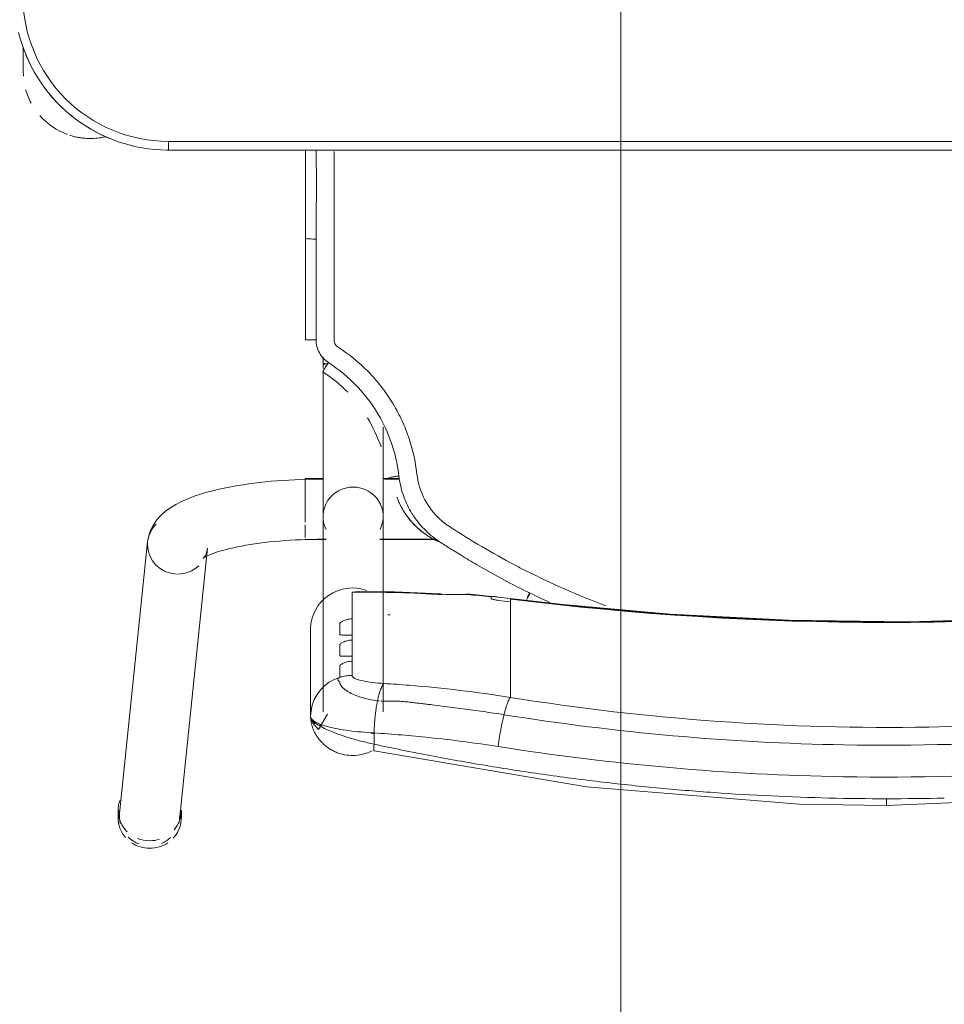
# Model space of a CAD drawing. Header units: metres. Extents: x 1.7 to 42.3, y -72.9 to -47.6.
# Tile 58 of 216: x 5.809 to 6.127, y -63.419 to -63.081. Entities that reach past the tile are written whole.
import ezdxf

# ---------------------------------------------------------------- set-up
doc = ezdxf.new("R2010")
doc.units = ezdxf.units.M
doc.layers.add('G-ANNO-SYMB', color=7, linetype='Continuous', lineweight=9)
doc.layers.add('I-FURN', color=7, linetype='Continuous', lineweight=18)

# ---------------------------------------------------------------- blocks, each defined once
blk = doc.blocks.new('ConjuntoParaAlunoTamanho6 - CJA06_ConjuntoParaAlunoTamanho6-V18-2PAV - FRIGORÍFICA')
at = {"layer": 'I-FURN', "color": 253, "true_color": 0xaaaaaa}
for p, q in [((0.2432124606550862, 0.2952560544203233), (0.2335379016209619, 0.2018170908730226)), ((0.2425404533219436, 0.2945585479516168), (0.2425404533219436, 0.2919703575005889)), ((0.254127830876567, 0.1996852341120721), (0.26380238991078, 0.2931241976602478)), ((0.2643023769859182, 0.2919703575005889), (0.2643023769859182, 0.2945585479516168)), ((0.1731500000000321, 0.2581242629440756), (0.1731500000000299, 0.1909687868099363)), ((0.1938500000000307, 0.1909687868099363), (0.1938500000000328, 0.2581242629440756)), ((0.1981000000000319, 0.2296403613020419), (0.1981000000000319, 0.2596939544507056)), ((0.1745693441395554, 0.2544094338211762), (0.1751254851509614, 0.254353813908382)), ((0.1968477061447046, 0.2539495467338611), (0.1975389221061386, 0.2558006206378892)), ((0.1294314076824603, 0.243802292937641), (0.1294314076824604, 0.2531737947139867)), ((0.1947122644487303, 0.2506185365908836), (0.1958994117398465, 0.2522106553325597)), ((0.1958994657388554, 0.2522107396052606), (0.1968476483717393, 0.2539494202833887)), ((0.1294314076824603, 0.2421389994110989), (0.1294314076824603, 0.243802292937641)), ((0.1294314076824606, 0.2421389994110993), (0.1294314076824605, 0.2365253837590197)), ((0.1838599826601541, 0.2390378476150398), (0.1838599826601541, 0.2407252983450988)), ((0.1294314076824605, 0.2365253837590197), (0.1294314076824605, 0.2348620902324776)), ((0.1294314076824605, 0.2348620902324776), (0.1294314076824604, 0.2292484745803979)), ((0.183859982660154, 0.231760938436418), (0.183859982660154, 0.233448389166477)), ((0.1294314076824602, 0.2275851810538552), (0.1294314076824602, 0.2292484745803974)), ((0.1294314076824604, 0.2275851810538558), (0.1294314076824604, 0.2219715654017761)), ((0.1838599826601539, 0.2170112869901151), (0.1838599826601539, 0.2261714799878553)), ((0.1294314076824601, 0.2203082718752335), (0.1294314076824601, 0.2219715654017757)), ((0.1294586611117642, 0.2191524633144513), (0.1443419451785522, 0.2175731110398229)), ((0.179439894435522, 0.2168937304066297), (0.1817272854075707, 0.2167811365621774)), ((0.1742864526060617, 0.1989367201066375), (0.1547360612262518, 0.1989367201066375)), ((0.1742893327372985, 0.1987867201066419), (0.1549429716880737, 0.1987867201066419)), ((0.1938500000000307, 0.1987867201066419), (0.1927106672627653, 0.1987867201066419)), ((0.2000000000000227, 0.1989367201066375), (0.192713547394, 0.1989367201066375)), ((0.1938500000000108, 0.1984502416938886), (0.1938500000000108, 0.1987867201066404)), ((0.1938500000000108, 0.1976441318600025), (0.1938500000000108, 0.1984502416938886)), ((0.200000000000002, 0.193796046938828), (0.2000000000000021, 0.1981376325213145)), ((0.1938500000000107, 0.1916047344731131), (0.1938500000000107, 0.1936664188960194)), ((0.200000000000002, 0.185727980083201), (0.200000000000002, 0.1929366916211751)), ((0.1938500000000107, 0.1858191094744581), (0.1938500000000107, 0.186879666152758)), ((0.1938500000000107, 0.1837095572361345), (0.1938500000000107, 0.1858191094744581)), ((0.200000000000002, 0.17793672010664), (0.200000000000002, 0.1856002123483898)), ((0.1938500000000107, 0.1780867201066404), (0.1938500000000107, 0.1805865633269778)), ((0.1675711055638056, 0.1780867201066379), (0.172676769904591, 0.1780867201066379)), ((0.1675962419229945, 0.177936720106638), (0.1732320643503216, 0.177936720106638)), ((0.1937679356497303, 0.177936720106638), (0.2000000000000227, 0.177936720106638)), ((0.1938500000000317, 0.1401297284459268), (0.1938500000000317, 0.1385735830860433)), ((0.1938500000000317, 0.1360373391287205), (0.1938500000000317, 0.1385735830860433)), ((0.1998252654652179, 0.130207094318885), (0.1998241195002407, 0.09530095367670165)), ((0.1998165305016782, 0.06496651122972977), (0.1998241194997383, 0.09530105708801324)), ((0.2470000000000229, 0.06496651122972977), (-0.2469999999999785, 0.0649665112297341)), ((0.2470000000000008, 0.06496651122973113), (-0.2469999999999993, 0.06496651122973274)), ((0.2470000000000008, 0.06496651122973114), (0.2470000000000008, 0.06196651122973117)), ((0.2968749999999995, 0.03797151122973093), (0.2968749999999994, 0.02961464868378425)), ((0.2968749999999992, 0.03299232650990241), (0.2968749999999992, 0.03797151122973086))]:
    blk.add_line(p, q, dxfattribs=at)
at = {"layer": 'I-FURN', "color": 253, "true_color": 0xaaaaaa, "flags": 128}
for points in [[(0.0001000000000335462, 0.2903998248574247), (-0.07266958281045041, 0.2872143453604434), (-0.1448601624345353, 0.2777017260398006), (-0.1760326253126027, 0.2716064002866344)], [(0.176232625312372, 0.2716064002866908), (0.1033140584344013, 0.283981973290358), (0.03017500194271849, 0.2898535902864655), (0.0001000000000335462, 0.2903998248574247)], [(0.1762658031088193, 0.2654018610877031), (0.1762658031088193, 0.2663721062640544), (0.1762658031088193, 0.2673423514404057), (0.1762658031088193, 0.268312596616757), (0.1762658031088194, 0.2692828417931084)], [(0.198099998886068, 0.2597125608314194), (0.1979173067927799, 0.2609157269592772), (0.1973888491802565, 0.2620831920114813), (0.1953955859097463, 0.2642028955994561), (0.1922691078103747, 0.2589586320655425)], [(0.19753892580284, 0.2558006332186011), (0.1979587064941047, 0.2577280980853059), (0.1981000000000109, 0.2596939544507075)], [(0.1980999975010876, 0.2597116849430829), (0.1980999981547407, 0.2521977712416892), (0.1980999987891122, 0.2446838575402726)], [(0.1981000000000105, 0.2296403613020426), (0.1981000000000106, 0.2371537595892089), (0.1981000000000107, 0.2446671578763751), (0.1981000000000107, 0.2521805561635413), (0.1981000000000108, 0.2596939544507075)], [(0.1917187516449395, 0.2479946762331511), (0.1933094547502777, 0.2492039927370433), (0.1947121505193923, 0.2506184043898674)], [(0.1881002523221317, 0.246282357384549), (0.1899707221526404, 0.2470146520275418), (0.1917187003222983, 0.247994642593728)], [(0.1838599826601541, 0.2407252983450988), (0.1838599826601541, 0.241946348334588), (0.1838599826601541, 0.2431673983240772), (0.1838599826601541, 0.2443884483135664), (0.1838599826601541, 0.2456094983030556)], [(0.1881000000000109, 0.2462822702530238), (0.1881000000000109, 0.2453180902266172), (0.1881000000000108, 0.2443539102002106), (0.1881000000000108, 0.243389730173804), (0.1881000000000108, 0.2424255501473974)], [(0.183859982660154, 0.233448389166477), (0.183859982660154, 0.2348457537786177), (0.183859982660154, 0.2362431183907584), (0.1838599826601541, 0.2376404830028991), (0.1838599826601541, 0.2390378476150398)], [(0.1881000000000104, 0.2386831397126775), (0.1881000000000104, 0.237799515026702), (0.1881000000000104, 0.2369158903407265), (0.1881000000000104, 0.236032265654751), (0.1881000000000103, 0.2351486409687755)], [(0.1838599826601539, 0.2261714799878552), (0.183859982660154, 0.2275688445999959), (0.183859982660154, 0.2289662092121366), (0.183859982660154, 0.2303635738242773), (0.183859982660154, 0.231760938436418)], [(0.1881000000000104, 0.2314062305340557), (0.1881000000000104, 0.2305226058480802), (0.1881000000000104, 0.2296389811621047), (0.1881000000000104, 0.2287553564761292), (0.1881000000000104, 0.2278717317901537)], [(-0.1292586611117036, 0.2191524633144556), (-0.08865069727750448, 0.2234198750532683), (-0.04790057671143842, 0.2260954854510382), (-0.007073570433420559, 0.2271749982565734), (0.03376492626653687, 0.2266566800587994), (0.07454949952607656, 0.2245413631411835), (0.1152148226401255, 0.2208324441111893), (0.1294586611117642, 0.2191524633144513)], [(0.1294314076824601, 0.2193726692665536), (0.1294314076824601, 0.2196065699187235), (0.1294314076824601, 0.2198404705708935), (0.1294314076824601, 0.2200743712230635), (0.1294314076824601, 0.2203082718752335)], [(0.1361000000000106, 0.2190117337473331), (0.1361000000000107, 0.2189337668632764), (0.1361000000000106, 0.2188557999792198), (0.1361000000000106, 0.2187778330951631), (0.1361000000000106, 0.2186998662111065)], [(0.1535056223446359, 0.217605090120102), (0.1692793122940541, 0.2168976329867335), (0.1813090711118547, 0.2167731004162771)], [(0.1817272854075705, 0.2167811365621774), (0.1827926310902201, 0.2168569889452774), (0.1838599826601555, 0.217011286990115)], [(0.2350704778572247, 0.2053619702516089), (0.2350077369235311, 0.205313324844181), (0.2348200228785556, 0.2051835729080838), (0.2345106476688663, 0.2049931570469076), (0.2340848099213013, 0.2047580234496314), (0.2335484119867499, 0.2044905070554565), (0.2329074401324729, 0.2042001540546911), (0.2321676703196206, 0.2038943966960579), (0.231334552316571, 0.2035790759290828), (0.2304131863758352, 0.203258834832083), (0.2294083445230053, 0.202937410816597), (0.2283245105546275, 0.2026178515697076), (0.227165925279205, 0.2023026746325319), (0.2259366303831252, 0.2019939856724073), (0.2246405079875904, 0.201693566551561), (0.2232813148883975, 0.2014029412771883), (0.2218627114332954, 0.2011234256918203), (0.2203882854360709, 0.2008561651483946), (0.2188615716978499, 0.2006021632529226), (0.2172860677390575, 0.200362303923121), (0.2156652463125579, 0.2001373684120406), (0.2140025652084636, 0.1999280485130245), (0.2123014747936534, 0.1997349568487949), (0.2105654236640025, 0.1995586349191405), (0.2087978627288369, 0.1993995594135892), (0.2070022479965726, 0.1992581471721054), (0.2051820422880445, 0.1991347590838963), (0.2033407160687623, 0.1990297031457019), (0.2014817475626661, 0.1989432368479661), (0.1996086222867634, 0.1988755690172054), (0.1977248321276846, 0.198826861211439), (0.1958338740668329, 0.198797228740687), (0.1939392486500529, 0.1987867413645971), (0.1938500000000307, 0.1987867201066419)], [(0.2335379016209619, 0.2018170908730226), (0.2337286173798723, 0.2028696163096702), (0.2340307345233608, 0.2037613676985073), (0.2343720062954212, 0.2044473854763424), (0.2346851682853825, 0.2049236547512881), (0.2349211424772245, 0.205211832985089), (0.2350504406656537, 0.2053439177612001), (0.2350704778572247, 0.2053619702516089)], [(0.2541278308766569, 0.1996852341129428), (0.2537524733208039, 0.1976222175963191), (0.2531060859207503, 0.1957226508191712), (0.2522614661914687, 0.1940331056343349), (0.2512866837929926, 0.192559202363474), (0.250231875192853, 0.1912808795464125), (0.249127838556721, 0.1901677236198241), (0.2479903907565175, 0.1891887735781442), (0.2468256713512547, 0.1883170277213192), (0.2456343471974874, 0.1875306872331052), (0.2444143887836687, 0.186812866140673), (0.2431627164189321, 0.1861507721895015), (0.2418761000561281, 0.1855348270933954), (0.2405516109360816, 0.1849579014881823), (0.2391868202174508, 0.1844147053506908), (0.2377798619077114, 0.1839013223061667), (0.2363294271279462, 0.183414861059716), (0.234834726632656, 0.1829531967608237), (0.2332954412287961, 0.182514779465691), (0.2317116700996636, 0.1820984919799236), (0.2300838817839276, 0.1817035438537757), (0.2284128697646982, 0.1813293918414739), (0.2266997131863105, 0.1809756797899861), (0.2249457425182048, 0.1806421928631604), (0.223152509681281, 0.180328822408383), (0.2213217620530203, 0.1800355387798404), (0.2194554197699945, 0.1797623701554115), (0.2175555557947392, 0.1795093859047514), (0.2156243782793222, 0.1792766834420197), (0.2136642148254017, 0.1790643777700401), (0.2116774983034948, 0.1788725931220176), (0.209666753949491, 0.1787014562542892), (0.2076345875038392, 0.1785510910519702), (0.2055836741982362, 0.1784216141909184), (0.2035167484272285, 0.1783131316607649), (0.2014365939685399, 0.1782257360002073), (0.1993460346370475, 0.1781595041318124), (0.1972479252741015, 0.1781144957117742), (0.1951451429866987, 0.1780907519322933), (0.1938500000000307, 0.1780867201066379)], [(0.1731500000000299, 0.160150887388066), (0.1731500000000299, 0.1620004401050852), (0.1731500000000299, 0.1638180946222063), (0.1731500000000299, 0.1656009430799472), (0.1731500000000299, 0.1673461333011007), (0.1731500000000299, 0.1690508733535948), (0.1731500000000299, 0.1707124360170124), (0.1731500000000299, 0.172328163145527), (0.1731500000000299, 0.1738954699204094), (0.1731500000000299, 0.1754118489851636), (0.1731500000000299, 0.1768748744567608), (0.1731500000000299, 0.17828220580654), (0.1731500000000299, 0.1796315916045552), (0.1731500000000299, 0.1809208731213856), (0.1731500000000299, 0.1821479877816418), (0.1731500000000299, 0.1833109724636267), (0.1731500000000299, 0.1844079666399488), (0.1731500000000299, 0.1854372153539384), (0.1731500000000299, 0.1863970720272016), (0.1731500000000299, 0.1872860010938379), (0.1731500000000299, 0.188102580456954), (0.1731500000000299, 0.1888455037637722), (0.1731500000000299, 0.1895135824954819), (0.1731500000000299, 0.1901057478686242), (0.1731500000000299, 0.1906210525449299), (0.1731500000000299, 0.1909687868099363)], [(0.1938500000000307, 0.1909687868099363), (0.1938500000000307, 0.1905139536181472), (0.1938500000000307, 0.1899816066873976), (0.1938500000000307, 0.1893725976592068), (0.1938500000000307, 0.1886879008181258), (0.1938500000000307, 0.1879286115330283), (0.1938500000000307, 0.1870959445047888), (0.1938500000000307, 0.1861912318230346), (0.1938500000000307, 0.1852159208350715), (0.1938500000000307, 0.1841715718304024), (0.1938500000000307, 0.1830598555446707), (0.1938500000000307, 0.1818825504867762), (0.1938500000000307, 0.1806415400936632), (0.1938500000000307, 0.1793388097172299), (0.1938500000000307, 0.1779764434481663), (0.1938500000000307, 0.1765566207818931), (0.1938500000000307, 0.1750816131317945), (0.1938500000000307, 0.1735537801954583), (0.1938500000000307, 0.1719755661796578), (0.1938500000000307, 0.1703494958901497), (0.1938500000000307, 0.1686781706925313), (0.1938500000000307, 0.1669642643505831), (0.1938500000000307, 0.1652105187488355), (0.1938500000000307, 0.1634197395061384), (0.1938500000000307, 0.1615947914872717), (0.1938500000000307, 0.1597385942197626), (0.1938500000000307, 0.1578541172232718), (0.1938500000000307, 0.1559443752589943), (0.1938500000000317, 0.1540124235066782), (0.1938500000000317, 0.1520613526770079), (0.1938500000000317, 0.1500942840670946), (0.1938500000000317, 0.1481143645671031), (0.1938500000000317, 0.1461247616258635), (0.1938500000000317, 0.1441286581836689), (0.1938500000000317, 0.1421292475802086), (0.1938500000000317, 0.1407604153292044)], [(0.168410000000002, 0.1843247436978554), (0.168410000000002, 0.184339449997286), (0.168410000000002, 0.1843541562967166), (0.168410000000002, 0.1843688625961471), (0.168410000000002, 0.1843835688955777)], [(0.1962270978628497, 0.1302521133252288), (0.19622673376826, 0.126394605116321), (0.1962264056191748, 0.1225375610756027), (0.1962261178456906, 0.1186811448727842), (0.1962258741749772, 0.1148255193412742), (0.1962256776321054, 0.1109708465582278), (0.1962255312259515, 0.1071172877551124), (0.196225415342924, 0.1032650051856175), (0.1962252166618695, 0.0994141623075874), (0.1962252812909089, 0.09556492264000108)], [(0.2984809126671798, 0.02456475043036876), (0.2979359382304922, 0.02661336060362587), (0.2973094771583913, 0.02863853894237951), (0.2966025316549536, 0.03063704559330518), (0.2958162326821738, 0.03260568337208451), (0.2949518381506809, 0.03454130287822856), (0.2940107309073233, 0.03644080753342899), (0.2929944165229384, 0.03830115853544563), (0.2919045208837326, 0.04011937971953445), (0.2907427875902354, 0.04189256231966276), (0.2895110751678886, 0.04361786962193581), (0.2882113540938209, 0.0452925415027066), (0.2868457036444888, 0.0469138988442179), (0.2854163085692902, 0.04847934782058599), (0.2839254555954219, 0.04998638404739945), (0.2823755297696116, 0.05143259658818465), (0.2807690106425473, 0.05281567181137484), (0.2791084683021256, 0.05413339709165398), (0.2773965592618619, 0.05538366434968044), (0.2756360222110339, 0.05656447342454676), (0.2738296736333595, 0.05767393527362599), (0.2719804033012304, 0.05871027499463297), (0.2700911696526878, 0.05967183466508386), (0.2681649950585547, 0.0605570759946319), (0.266204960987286, 0.06136458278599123), (0.264214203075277, 0.06209306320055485), (0.2621959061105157, 0.06274135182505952), (0.2601532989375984, 0.06330841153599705), (0.258089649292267, 0.06379333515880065), (0.2560082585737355, 0.06419534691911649), (0.2539124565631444, 0.0645138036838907), (0.2518055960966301, 0.06474819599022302), (0.2496910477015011, 0.06489814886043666), (0.2475721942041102, 0.06496342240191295), (0.2470000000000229, 0.06496651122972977)], [(0.2469999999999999, 0.0619665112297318), (0.1234999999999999, 0.0619665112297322), (-1.453485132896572e-16, 0.06196651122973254), (-0.1235000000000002, 0.06196651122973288), (-0.2470000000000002, 0.06196651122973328)], [(-0.2469999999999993, 0.06196651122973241), (-0.1234999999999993, 0.0619665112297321), (7.44471151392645e-16, 0.06196651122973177), (0.1235000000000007, 0.06196651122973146), (0.2470000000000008, 0.06196651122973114)], [(0.2968750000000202, 0.03000167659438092), (0.2968750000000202, 0.03057043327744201), (0.2968750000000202, 0.03112383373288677), (0.2968750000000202, 0.03166099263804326), (0.2968750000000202, 0.03218105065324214), (0.2968750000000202, 0.03268317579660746), (0.2968750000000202, 0.03316656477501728), (0.2968750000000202, 0.03363044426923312), (0.2968750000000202, 0.03407407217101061), (0.2968750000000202, 0.03449673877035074), (0.2968750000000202, 0.03489776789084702), (0.2968750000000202, 0.03527651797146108), (0.2968750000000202, 0.03563238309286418), (0.2968750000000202, 0.03596479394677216), (0.2968750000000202, 0.0362732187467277), (0.2968750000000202, 0.03655716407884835), (0.2968750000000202, 0.03681617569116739), (0.2968750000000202, 0.03704983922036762), (0.2968750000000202, 0.03725778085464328), (0.2968750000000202, 0.03743966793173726), (0.2968750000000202, 0.03759520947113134), (0.2968750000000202, 0.03772415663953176), (0.2968750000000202, 0.03782630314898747), (0.2968750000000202, 0.03790148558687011), (0.2968750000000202, 0.03794958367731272), (0.2968750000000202, 0.03797052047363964)]]:
    blk.add_lwpolyline(points, dxfattribs=at)
at = {"layer": 'I-FURN', "color": 253, "true_color": 0xaaaaaa}
for centre, radius, start, end in [((0.2469999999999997, 0.01196651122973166), 0.05000000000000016, 359.9999999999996, 89.9999999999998), ((0.2470000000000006, 0.01196651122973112), 0.05000000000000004, 1.399444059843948e-13, 90.00000000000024), ((0.2738749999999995, 0.03797151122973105), 0.02300000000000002, 75.53308433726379, 103.1031885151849), ((0.2738749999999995, 0.03797151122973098), 0.02299999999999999, 71.99999999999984, 102.5792801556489), ((0.2470000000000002, 0.01196651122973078), 0.05300000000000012, 57.3000659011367, 67.50000000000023), ((0.2470000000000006, 0.01196651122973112), 0.05299999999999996, 57.30006590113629, 67.4999999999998), ((0.2738749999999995, 0.03797151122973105), 0.02299999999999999, 41.01943934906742, 70.30682625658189), ((0.2470000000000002, 0.01196651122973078), 0.05300000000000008, 37.16069583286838, 53.14964399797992), ((0.2470000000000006, 0.01196651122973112), 0.05299999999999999, 37.16069583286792, 53.14964399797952), ((0.2738749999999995, 0.03797151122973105), 0.02299999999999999, 15.73052841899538, 28.0506029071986), ((0.2470000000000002, 0.01196651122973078), 0.05300000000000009, 22.50000000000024, 32.69993391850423), ((0.2470000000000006, 0.01196651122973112), 0.053, 22.49999999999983, 32.6999339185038), ((0.2738749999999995, 0.03797151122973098), 0.02300000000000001, 359.9999999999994, 4.00914843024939)]:
    blk.add_arc(centre, radius, start, end, dxfattribs=at)
for centre, major_axis, ratio, start_param, end_param in [((0.2534214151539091, 0.2945585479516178), (0.01088096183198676, 0), 0.9659258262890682, 1.570796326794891, 2.18216587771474), ((0.2534214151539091, 0.2945585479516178), (-0.01088096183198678, 5.623562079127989e-17), 0.9659258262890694, 4.098127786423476, 4.71238898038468), ((0.2534214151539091, 0.2945585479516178), (0.01088096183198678, 0), 0.9659258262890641, 2.404321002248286, 3.312013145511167), ((0.253507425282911, 0.2941901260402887), (-0.01029496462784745, 0.001065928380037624), 0.9671584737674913, 5.223080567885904, 5.597592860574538), ((0.2534214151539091, 0.2919703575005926), (0.01088096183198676, 0), 0.9659258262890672, 1.58169353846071, 1.88396904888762), ((0.2534214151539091, 0.2919703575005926), (0.0108809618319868, 0), 0.9659258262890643, 1.176355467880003, 1.570796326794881), ((0.253507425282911, 0.2941901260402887), (-0.01029496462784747, 0.001065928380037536), 0.9671584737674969, 4.026796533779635, 4.467460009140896), ((0.2534214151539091, 0.2919703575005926), (0.01088096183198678, 0), 0.9659258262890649, 2.446266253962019, 3.141592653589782), ((0.2534214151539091, 0.2919703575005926), (0.01088096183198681, 0), 0.9659258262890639, 5.959866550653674, 7.062609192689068), ((0.2534214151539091, 0.2945585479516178), (0.01088096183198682, 0), 0.965925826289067, 6.052088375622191, 6.985955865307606), ((0.253507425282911, 0.2941901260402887), (-0.01029496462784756, 0.001065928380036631), 0.9671584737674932, 6.157569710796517, 6.382991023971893), ((0.253507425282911, 0.2941901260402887), (-0.01029496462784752, 0.00106592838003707), 0.9671584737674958, 3.141592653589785, 3.489753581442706), ((9.999999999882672e-05, -0.7715866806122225), (1.021100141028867, 0), 0.9781476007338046, 1.44377104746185, 1.697821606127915), ((9.999999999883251e-05, -0.7711708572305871), (1.0208981, 0), 0.9781476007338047, 1.443771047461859, 1.697821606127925), ((0.1837000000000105, 0.2296403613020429), (0.01439999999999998, 0), 0.9781476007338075, 4.362104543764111, 6.28318530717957), ((0.1794715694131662, 0.6012766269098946), (0.3849999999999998, 0), 0.9781476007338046, 4.689765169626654, 4.691851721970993), ((0.1794715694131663, 0.6035636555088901), (0.3949999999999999, 0), 0.9781476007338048, 4.585363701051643, 4.595995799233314), ((0.1794715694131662, 0.6022122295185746), (0.3947979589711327, 0), 0.9781476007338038, 4.585363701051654, 4.595935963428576), ((0.1794715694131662, 0.6026280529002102), (0.3949999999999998, 0), 0.9781476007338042, 4.602237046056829, 4.623286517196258), ((0.1452124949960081, 0.227535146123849), (0.0008705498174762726, 0.009962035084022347), 0.01850094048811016, 2.932960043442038, 3.325659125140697), ((0.1794715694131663, 0.6033557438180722), (0.3949999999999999, 0), 0.9781476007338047, 4.644485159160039, 4.723499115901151), ((0.2438328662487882, 0.2007511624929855), (-0.01029496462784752, 0.001065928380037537), 0.9671584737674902, 4.812194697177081, 5.597592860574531), ((0.2438328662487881, 0.2007511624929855), (-0.01029496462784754, 0.001065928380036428), 0.967158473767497, 3.241398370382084, 4.776806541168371), ((0.2438328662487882, 0.2007511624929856), (-0.01029496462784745, 0.001065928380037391), 0.9671584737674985, 2.456000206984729, 3.241398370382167), ((0.1835000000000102, 0.1909687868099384), (0.01034999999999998, 0), 0.9781476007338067, 2.686586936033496, 4.712388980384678), ((0.1835000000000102, 0.1909687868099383), (0.01035000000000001, 0), 0.9781476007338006, 4.712388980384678, 6.73819102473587), ((0.1835000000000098, 0.1385735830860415), (0.01034999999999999, 0), 0.06975647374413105, 5.759586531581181, 6.776353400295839)]:
    blk.add_ellipse(centre, major_axis=major_axis, ratio=ratio, start_param=start_param, end_param=end_param, dxfattribs=at)
for points in [[(0.0001000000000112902, 0.2880248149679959), (-0.006508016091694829, 0.288024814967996), (-0.01311637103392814, 0.2879458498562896), (-0.01972184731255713, 0.2877884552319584)], [(0.0001000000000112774, 0.2903571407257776), (0.0001000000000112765, 0.2902912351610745), (0.0001000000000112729, 0.2900051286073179), (0.0001000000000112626, 0.2891558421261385), (0.0001000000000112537, 0.2884139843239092), (0.0001000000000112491, 0.2880248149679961)], [(0.01992242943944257, 0.287788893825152), (0.01331661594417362, 0.287946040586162), (0.006708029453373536, 0.2880248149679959), (0.0001000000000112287, 0.288024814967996)], [(0.05949739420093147, 0.285908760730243), (0.04633460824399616, 0.286846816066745), (0.0331340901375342, 0.2874745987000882), (0.01992248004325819, 0.2877888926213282)], [(0.07920996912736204, 0.284269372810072), (0.07265096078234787, 0.2848931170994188), (0.06607919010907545, 0.2854396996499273), (0.05949798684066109, 0.2859087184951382)], [(0.09884629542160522, 0.2821678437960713), (0.09231561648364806, 0.2829446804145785), (0.08576917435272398, 0.2836456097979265), (0.07920996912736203, 0.284269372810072)], [(0.1183880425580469, 0.2796108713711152), (0.1118923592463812, 0.2805381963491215), (0.1053779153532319, 0.2813908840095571), (0.0988477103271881, 0.2821676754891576)], [(0.1378172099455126, 0.276606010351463), (0.1313620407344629, 0.2776813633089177), (0.1248851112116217, 0.278683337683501), (0.1183894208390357, 0.2796106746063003)], [(0.1571157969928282, 0.2731608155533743), (0.1507070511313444, 0.274381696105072), (0.1442735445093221, 0.2755304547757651), (0.1378182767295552, 0.2766058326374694)], [(0.1762658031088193, 0.2692828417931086), (0.1699094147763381, 0.2706467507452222), (0.1635252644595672, 0.2719397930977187), (0.1571163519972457, 0.273160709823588)], [(0.1763991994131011, 0.2703335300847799), (0.1764244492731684, 0.2706505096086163), (0.1764353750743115, 0.2712021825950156), (0.1763587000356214, 0.2714863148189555), (0.1763029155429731, 0.2715564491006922)], [(0.1316375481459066, 0.2591403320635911), (0.1317514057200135, 0.2595920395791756), (0.1319774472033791, 0.2605307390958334), (0.1323069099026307, 0.2620269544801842), (0.1326223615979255, 0.2635911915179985), (0.1329198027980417, 0.2652023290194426), (0.1331950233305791, 0.2668394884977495), (0.1334445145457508, 0.2684805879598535), (0.1335915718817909, 0.2695629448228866), (0.1336597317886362, 0.2700975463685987)], [(0.1762658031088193, 0.2692828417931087), (0.1763289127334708, 0.2696584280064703), (0.1763739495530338, 0.2700165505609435), (0.1763991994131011, 0.2703335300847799)], [(0.175125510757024, 0.254353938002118), (0.1751984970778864, 0.2547076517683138), (0.175339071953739, 0.2554367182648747), (0.1755320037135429, 0.2565866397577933), (0.1757052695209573, 0.2577841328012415), (0.175857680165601, 0.259019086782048), (0.1759880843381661, 0.2602816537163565), (0.176095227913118, 0.2615619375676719), (0.1761782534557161, 0.2628495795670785), (0.176236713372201, 0.2641342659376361), (0.1762589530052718, 0.2649819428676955), (0.1762658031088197, 0.2654018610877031)], [(0.1981000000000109, 0.2596939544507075), (0.1981000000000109, 0.2603482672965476), (0.1970264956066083, 0.2616503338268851), (0.1923900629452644, 0.2633751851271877), (0.1852348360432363, 0.264697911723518), (0.1793352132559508, 0.265233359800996), (0.1762658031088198, 0.265401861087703)], [(0.1781109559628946, 0.2652801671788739), (0.1775085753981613, 0.2654472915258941), (0.1768999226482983, 0.265609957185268), (0.1762885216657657, 0.2657672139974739)], [(0.1294314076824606, 0.2531737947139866), (0.1295198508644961, 0.253273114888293), (0.1297044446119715, 0.2535308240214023), (0.1300007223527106, 0.2540876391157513), (0.1303127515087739, 0.2548081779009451), (0.1306367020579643, 0.2556847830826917), (0.1309683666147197, 0.2567044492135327), (0.131303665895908, 0.2578553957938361), (0.1315267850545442, 0.2587009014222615), (0.1316375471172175, 0.2591403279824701)], [(0.1728535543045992, 0.2483980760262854), (0.1729696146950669, 0.2485030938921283), (0.1732027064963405, 0.2487702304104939), (0.1735510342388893, 0.2493354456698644), (0.1738939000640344, 0.250058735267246), (0.174227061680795, 0.2509327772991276), (0.1745466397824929, 0.2519451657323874), (0.1748487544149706, 0.2530845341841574), (0.1750359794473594, 0.2539200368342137), (0.1751255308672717, 0.2543540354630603)], [(0.1838599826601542, 0.2456094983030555), (0.1842192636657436, 0.2456134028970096), (0.1849375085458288, 0.2456477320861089), (0.1860079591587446, 0.2457777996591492), (0.1870655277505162, 0.2459854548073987), (0.1877580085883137, 0.2461749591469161), (0.1881001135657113, 0.246282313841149)], [(0.124341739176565, 0.2095039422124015), (0.1152901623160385, 0.2140849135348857), (0.1060704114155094, 0.2181435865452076), (0.09665883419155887, 0.2216798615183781)], [(0.1159427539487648, 0.2205001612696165), (0.1182084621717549, 0.2194714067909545), (0.1204604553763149, 0.218412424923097), (0.1226981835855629, 0.2173235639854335)], [(0.1243563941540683, 0.2165087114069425), (0.124080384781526, 0.2166453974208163), (0.1235279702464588, 0.2169178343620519), (0.122974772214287, 0.2171883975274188), (0.1226979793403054, 0.2173232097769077)], [(0.1226981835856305, 0.2173235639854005), (0.1229127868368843, 0.2177608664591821), (0.1233583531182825, 0.2186550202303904), (0.1237690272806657, 0.2194524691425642), (0.1239499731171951, 0.2197966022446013)], [(0.1233396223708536, 0.218131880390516), (0.1231915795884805, 0.2178324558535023), (0.1230392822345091, 0.2175283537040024), (0.1228883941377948, 0.2172307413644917)], [(0.1235735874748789, 0.2185803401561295), (0.1235011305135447, 0.2184310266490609), (0.1234269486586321, 0.2182790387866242), (0.1233517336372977, 0.2181258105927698)], [(0.1336000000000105, 0.2198095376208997), (0.1337709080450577, 0.2197895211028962), (0.1341016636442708, 0.2197447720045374), (0.1345570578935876, 0.2196652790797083), (0.1349943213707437, 0.2195675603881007), (0.1353772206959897, 0.2194610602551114), (0.1356877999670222, 0.2193475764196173), (0.1359253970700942, 0.219230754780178), (0.1360624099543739, 0.2191208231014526), (0.1360974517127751, 0.2190478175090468), (0.1361000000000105, 0.2190117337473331)], [(0.1361000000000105, 0.2186998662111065), (0.136100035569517, 0.2186828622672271), (0.1360918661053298, 0.2186492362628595), (0.1360665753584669, 0.2186169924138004), (0.1360494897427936, 0.2186013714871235)], [(0.1443226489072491, 0.217792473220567), (0.145762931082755, 0.2177625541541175), (0.1486002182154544, 0.2177478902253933), (0.1513336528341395, 0.2178205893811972), (0.15267016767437, 0.2178778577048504)], [(0.1526701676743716, 0.2178778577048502), (0.1531962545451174, 0.2175770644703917), (0.1536937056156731, 0.2175210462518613), (0.1541742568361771, 0.2177192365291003)], [(0.1409843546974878, 0.2075760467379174), (0.1382577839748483, 0.2091620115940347), (0.1327588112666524, 0.2122360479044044), (0.127170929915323, 0.2151169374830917), (0.1243563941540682, 0.2165087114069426)], [(0.127982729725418, 0.2076229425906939), (0.1273791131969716, 0.2079405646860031), (0.1261687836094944, 0.2085716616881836), (0.1249518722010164, 0.2091945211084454), (0.1243417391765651, 0.2095039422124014)], [(0.1503955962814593, 0.1944471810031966), (0.1467277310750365, 0.1968417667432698), (0.139345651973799, 0.2014179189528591), (0.1318066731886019, 0.205611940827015), (0.1279827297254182, 0.2076229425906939)], [(0.1463509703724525, 0.2043213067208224), (0.1454617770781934, 0.2048741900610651), (0.1436780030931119, 0.205969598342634), (0.1418838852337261, 0.2070440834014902), (0.1409843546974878, 0.207576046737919)], [(0.1537794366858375, 0.1996302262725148), (0.152557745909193, 0.2004277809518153), (0.1501008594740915, 0.2020049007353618), (0.1476209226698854, 0.2035451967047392), (0.1463764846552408, 0.2043055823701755)], [(0.1586329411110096, 0.1970969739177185), (0.157031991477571, 0.1982151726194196), (0.155307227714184, 0.1991556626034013), (0.1535014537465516, 0.1998979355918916)], [(0.1537415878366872, 0.1997177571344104), (0.1547233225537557, 0.1993071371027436), (0.1557480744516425, 0.1988086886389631), (0.1568013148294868, 0.1981978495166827)], [(0.1624994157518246, 0.1911047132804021), (0.1613359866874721, 0.192802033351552), (0.1586948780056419, 0.1959437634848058), (0.1554966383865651, 0.1985081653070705), (0.1537794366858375, 0.1996302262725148)], [(0.1544771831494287, 0.1911188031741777), (0.1538595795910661, 0.1917419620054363), (0.1525591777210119, 0.1929224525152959), (0.1511359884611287, 0.193963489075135), (0.1503955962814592, 0.1944471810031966)], [(0.1615632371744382, 0.1763592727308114), (0.1612423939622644, 0.179146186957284), (0.1596820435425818, 0.1845386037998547), (0.1564514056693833, 0.1891220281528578), (0.1544771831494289, 0.1911188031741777)], [(0.1637112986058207, 0.1892355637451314), (0.163521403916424, 0.1895535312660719), (0.1631293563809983, 0.1901833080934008), (0.1627133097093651, 0.1907999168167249), (0.1624994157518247, 0.191104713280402)], [(0.1650109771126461, 0.1907575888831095), (0.1653668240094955, 0.1902631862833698), (0.1660439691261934, 0.1892504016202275), (0.1669511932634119, 0.1876675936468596), (0.1677473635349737, 0.1860264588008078), (0.16820222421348, 0.1848969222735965), (0.1684100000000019, 0.1843247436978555)], [(0.1677424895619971, 0.1770639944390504), (0.1674964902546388, 0.1792013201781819), (0.1665590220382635, 0.1834307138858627), (0.164789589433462, 0.1873763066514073), (0.1637112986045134, 0.1892355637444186)], [(0.1714634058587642, 0.1778021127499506), (0.1714682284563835, 0.1777616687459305), (0.1712817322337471, 0.177658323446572), (0.1704566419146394, 0.1774597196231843), (0.1692131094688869, 0.1772481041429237), (0.1682328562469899, 0.1771200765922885), (0.1677424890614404, 0.1770642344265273)], [(0.178597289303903, 0.1570264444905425), (0.1766742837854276, 0.1601806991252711), (0.1751000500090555, 0.163548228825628), (0.1739019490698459, 0.1670403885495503)], [(0.1939136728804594, 0.1411945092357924), (0.1908365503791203, 0.143207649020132), (0.1879501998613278, 0.1455989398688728), (0.1853711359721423, 0.1482650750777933)], [(0.1919863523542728, 0.1380495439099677), (0.1922544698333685, 0.1384598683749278), (0.1927841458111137, 0.1392806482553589), (0.1934388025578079, 0.1403259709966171), (0.1938540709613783, 0.1410265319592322), (0.1939293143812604, 0.1411928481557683), (0.1939136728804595, 0.1411945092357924)], [(0.1962270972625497, 0.1302521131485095), (0.1962244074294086, 0.1310361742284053), (0.196036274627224, 0.1325521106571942), (0.1951915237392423, 0.1347279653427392), (0.1938272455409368, 0.1366302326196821), (0.1926490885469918, 0.137618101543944), (0.1919863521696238, 0.1380501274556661)], [(0.1900014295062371, 0.1302474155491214), (0.1900004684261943, 0.1305019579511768), (0.1899391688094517, 0.1309935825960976), (0.1896635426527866, 0.1316979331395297), (0.189220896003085, 0.132311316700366), (0.1888417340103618, 0.132628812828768), (0.1886288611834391, 0.1327672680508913)], [(0.1900013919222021, 0.09555402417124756), (0.190001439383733, 0.09868370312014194), (0.1900013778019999, 0.1048192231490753), (0.1900014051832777, 0.1131431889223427), (0.1900014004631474, 0.1217255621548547), (0.1900014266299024, 0.1274031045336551), (0.190001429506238, 0.1302474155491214)], [(0.1998210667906, 0.1302049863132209), (0.1998445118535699, 0.1302108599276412), (0.1996945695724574, 0.130222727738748), (0.1989137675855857, 0.1302381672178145), (0.1976969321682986, 0.1302488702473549), (0.1967197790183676, 0.1302517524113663), (0.1962270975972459, 0.1302520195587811)], [(0.1998187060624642, 0.1302043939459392), (0.1998185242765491, 0.1272925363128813), (0.1998182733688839, 0.1243806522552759), (0.1998180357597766, 0.1214692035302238)], [(0.1998198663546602, 0.09528842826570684), (0.1998196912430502, 0.1010983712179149), (0.1998194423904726, 0.1127324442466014), (0.199820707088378, 0.1243808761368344), (0.1998210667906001, 0.1302049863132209)], [(0.1998174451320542, 0.1127339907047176), (0.199817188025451, 0.1069128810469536), (0.1998173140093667, 0.1010953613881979), (0.1998174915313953, 0.09528493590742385)], [(0.1962252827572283, 0.0955648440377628), (0.1966195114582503, 0.0955637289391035), (0.197011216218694, 0.09555819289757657), (0.1973810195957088, 0.09554851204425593)], [(0.1973810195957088, 0.09554851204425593), (0.1977508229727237, 0.09553883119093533), (0.1980987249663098, 0.095525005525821), (0.1984075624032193, 0.09550772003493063)], [(0.1998241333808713, 0.09530095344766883), (0.1998241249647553, 0.0952967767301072), (0.1998227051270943, 0.09529260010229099), (0.1998198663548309, 0.09528842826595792)], [(0.1998200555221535, 0.06496652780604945), (0.1998200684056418, 0.075073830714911), (0.1998199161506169, 0.08518111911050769), (0.199819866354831, 0.09528842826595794)], [(0.1998176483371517, 0.0753381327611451), (0.1998176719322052, 0.07188093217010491), (0.1998176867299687, 0.06842373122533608), (0.199817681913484, 0.06496652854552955)]]:
    blk.add_open_spline(points, degree=3, dxfattribs=at)
for points, knots in [([(-0.1334597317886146, 0.2700975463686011), (-0.0847039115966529, 0.2777950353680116), (0.005190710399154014, 0.2841531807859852), (0.09465608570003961, 0.2762553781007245), (0.1336597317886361, 0.2700975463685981)], [-1, -1, -1, -1, -0.4444444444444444, 0, 0, 0, 0]), ([(0.176985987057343, 0.2715293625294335), (0.1776537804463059, 0.2718739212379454), (0.1792654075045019, 0.2725544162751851), (0.1819571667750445, 0.2731539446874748), (0.1849590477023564, 0.2732031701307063), (0.1874098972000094, 0.2727407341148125), (0.1890477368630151, 0.2721641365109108), (0.1899555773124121, 0.271763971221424), (0.1906190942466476, 0.2714305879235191), (0.1912702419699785, 0.2710585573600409), (0.1921219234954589, 0.2705073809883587), (0.1931349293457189, 0.2697297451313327), (0.1942280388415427, 0.268695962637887), (0.1951608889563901, 0.2676305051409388), (0.1959446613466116, 0.2665608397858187), (0.1966003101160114, 0.2654700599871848), (0.1971213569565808, 0.2643906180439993), (0.1975150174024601, 0.2633435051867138), (0.1977954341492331, 0.2623445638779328), (0.1980407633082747, 0.2610829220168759), (0.1980992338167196, 0.2602308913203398), (0.1980999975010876, 0.2597116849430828)], [0.3275759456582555, 0.3275759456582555, 0.3275759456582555, 0.3275759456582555, 0.375, 0.4375, 0.5, 0.5625, 0.59375, 0.609375, 0.625, 0.640625, 0.65625, 0.6875, 0.71875, 0.75, 0.78125, 0.8125, 0.84375, 0.875, 0.90625, 0.9375, 1, 1, 1, 1]), ([(-0.1314375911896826, 0.2591405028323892), (-0.0834284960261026, 0.2668293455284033), (0.005115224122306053, 0.2731845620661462), (0.09323131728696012, 0.2652914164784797), (0.1316375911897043, 0.2591405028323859)], [-1, -1, -1, -1, -0.4444444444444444, 0, 0, 0, 0]), ([(0.1336597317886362, 0.2700975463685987), (0.1415528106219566, 0.2688514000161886), (0.155777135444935, 0.2669874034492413), (0.1699719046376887, 0.2657985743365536), (0.1762658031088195, 0.2654018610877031)], [-1, -1, -1, -1, -0.4444444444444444, 0, 0, 0, 0]), ([(0.1762658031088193, 0.2692828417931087), (0.1778018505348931, 0.2689533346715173), (0.1808409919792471, 0.2682343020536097), (0.1851045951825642, 0.267035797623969), (0.1888538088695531, 0.2657760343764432), (0.1930172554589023, 0.2641128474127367), (0.1970774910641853, 0.2618686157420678), (0.198099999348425, 0.260342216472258), (0.1980999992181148, 0.2597116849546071)], [0, 0, 0, 0, 0.125, 0.25, 0.375, 0.5, 0.75, 1, 1, 1, 1]), ([(0.1294314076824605, 0.2531737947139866), (0.08224027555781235, 0.260753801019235), (-0.00483574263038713, 0.2670240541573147), (-0.0914775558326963, 0.2592379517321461), (-0.1292314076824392, 0.2531737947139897)], [-1, -1, -1, -1, -0.4444444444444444, 0, 0, 0, 0]), ([(0.195885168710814, 0.2625658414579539), (0.1956481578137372, 0.2626327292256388), (0.1951721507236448, 0.2627089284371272), (0.1947024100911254, 0.2626715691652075), (0.1944798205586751, 0.2626293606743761)], [0.3140408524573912, 0.3140408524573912, 0.3140408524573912, 0.3140408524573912, 0.375, 0.4333513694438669, 0.4333513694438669, 0.4333513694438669, 0.4333513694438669]), ([(0.1980999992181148, 0.2597116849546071), (0.1980996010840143, 0.260236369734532), (0.1978717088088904, 0.2610111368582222), (0.1972346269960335, 0.2618287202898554), (0.1968233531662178, 0.2621375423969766), (0.1966025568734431, 0.2622644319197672)], [0, 0, 0, 0, 0.125, 0.1875, 0.25, 0.25, 0.25, 0.25]), ([(0.1316375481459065, 0.2591403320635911), (0.1339949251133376, 0.2587682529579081), (0.1387087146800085, 0.2580511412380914), (0.145774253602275, 0.2570563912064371), (0.1516557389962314, 0.2562947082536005), (0.1557684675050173, 0.2557982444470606), (0.1581167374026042, 0.2555225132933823), (0.1598777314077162, 0.2553247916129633), (0.1616345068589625, 0.2551123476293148), (0.163388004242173, 0.2548905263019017), (0.1651435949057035, 0.2546919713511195), (0.1669065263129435, 0.2545489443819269), (0.1686772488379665, 0.254466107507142), (0.1710430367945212, 0.2544048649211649), (0.1728237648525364, 0.2544237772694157), (0.1740129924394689, 0.2544652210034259)], [0, 0, 0, 0, 0.1666666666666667, 0.3333333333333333, 0.5, 0.5833333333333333, 0.625, 0.6666666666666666, 0.7083333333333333, 0.75, 0.7916666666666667, 0.8333333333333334, 0.875, 0.9166666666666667, 1, 1, 1, 1]), ([(0.175125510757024, 0.254353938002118), (0.176610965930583, 0.2541414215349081), (0.1794849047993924, 0.2535802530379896), (0.1828421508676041, 0.2524625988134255), (0.1848968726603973, 0.2514475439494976), (0.1860769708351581, 0.2506942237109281), (0.1875352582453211, 0.2495319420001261), (0.1881197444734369, 0.2485382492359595), (0.1880995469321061, 0.2477843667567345)], [0, 0, 0, 0, 0.2, 0.4, 0.55, 0.625, 0.7, 1, 1, 1, 1]), ([(0.1294314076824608, 0.2531737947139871), (0.1352201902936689, 0.2522542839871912), (0.1468102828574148, 0.250642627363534), (0.1612933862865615, 0.2491934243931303), (0.1699656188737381, 0.248576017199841), (0.1728535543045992, 0.2483980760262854)], [0, 0, 0, 0, 0.4, 0.8, 1, 1, 1, 1]), ([(0.1728535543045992, 0.2483980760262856), (0.1755507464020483, 0.2482318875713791), (0.1796609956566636, 0.2477478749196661), (0.1831662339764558, 0.2466767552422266), (0.1838599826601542, 0.2459684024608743), (0.1838599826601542, 0.2456094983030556)], [0, 0, 0, 0, 0.4444444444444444, 0.7222222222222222, 1, 1, 1, 1]), ([(0.1880995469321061, 0.2477843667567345), (0.1882111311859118, 0.2477232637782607), (0.1883579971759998, 0.2476272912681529), (0.1884924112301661, 0.2475082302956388), (0.1885590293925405, 0.2474384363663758), (0.1886026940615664, 0.2473847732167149), (0.1886449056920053, 0.2473317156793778), (0.1887018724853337, 0.2472627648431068), (0.1887642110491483, 0.247175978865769), (0.1887960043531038, 0.2470814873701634), (0.1887919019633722, 0.2469975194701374), (0.1887699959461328, 0.2469290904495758), (0.1887312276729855, 0.2468562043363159), (0.188663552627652, 0.246755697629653), (0.1884990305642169, 0.2465703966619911), (0.1882804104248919, 0.2463989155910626), (0.1881002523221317, 0.246282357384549)], [0, 0, 0, 0, 0.1666666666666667, 0.25, 0.2916666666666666, 0.3333333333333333, 0.375, 0.4166666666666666, 0.5, 0.5833333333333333, 0.625, 0.6666666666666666, 0.7083333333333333, 0.75, 0.8333333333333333, 1, 1, 1, 1]), ([(0.1881000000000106, 0.2424255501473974), (0.1880963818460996, 0.2423607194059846), (0.188040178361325, 0.2422189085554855), (0.1878179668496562, 0.2419776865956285), (0.187426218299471, 0.2416987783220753), (0.1869086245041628, 0.2414201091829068), (0.1862881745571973, 0.2411678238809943), (0.1853208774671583, 0.2408807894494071), (0.1844802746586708, 0.2407546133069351), (0.183859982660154, 0.2407252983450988)], [0, 0, 0, 0, 0.125, 0.25, 0.375, 0.5, 0.625, 0.75, 1, 1, 1, 1]), ([(0.183859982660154, 0.2390378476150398), (0.1844802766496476, 0.239021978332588), (0.185320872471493, 0.2390289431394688), (0.1862880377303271, 0.2390413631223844), (0.1869083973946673, 0.2390415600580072), (0.1874260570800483, 0.2390167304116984), (0.1878178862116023, 0.2389577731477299), (0.1880401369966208, 0.2388520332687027), (0.188096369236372, 0.2387456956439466), (0.1881000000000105, 0.2386831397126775)], [0, 0, 0, 0, 0.25, 0.375, 0.5, 0.625, 0.75, 0.875, 1, 1, 1, 1]), ([(0.1881000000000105, 0.2351486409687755), (0.1880963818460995, 0.2350838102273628), (0.1880401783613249, 0.2349419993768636), (0.1878179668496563, 0.2347007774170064), (0.1874262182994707, 0.2344218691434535), (0.1869086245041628, 0.234143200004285), (0.1862881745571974, 0.2338909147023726), (0.1853208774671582, 0.2336038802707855), (0.1844802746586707, 0.2334777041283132), (0.183859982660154, 0.233448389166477)], [0, 0, 0, 0, 0.125, 0.25, 0.375, 0.5, 0.625, 0.75, 1, 1, 1, 1]), ([(0.1838599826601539, 0.231760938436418), (0.1844802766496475, 0.2317450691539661), (0.185320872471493, 0.2317520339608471), (0.186288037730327, 0.2317644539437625), (0.1869083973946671, 0.2317646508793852), (0.1874260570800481, 0.2317398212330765), (0.1878178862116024, 0.2316808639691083), (0.1880401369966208, 0.2315751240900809), (0.188096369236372, 0.2314687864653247), (0.1881000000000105, 0.2314062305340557)], [0, 0, 0, 0, 0.25, 0.375, 0.5, 0.625, 0.75, 0.875, 1, 1, 1, 1]), ([(0.1881000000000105, 0.2278717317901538), (0.1880963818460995, 0.227806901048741), (0.1880401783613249, 0.2276650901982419), (0.1878179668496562, 0.2274238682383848), (0.1874262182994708, 0.2271449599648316), (0.1869086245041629, 0.2268662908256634), (0.1862881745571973, 0.2266140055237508), (0.1853208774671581, 0.2263269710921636), (0.1844802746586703, 0.2262007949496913), (0.1838599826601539, 0.2261714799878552)], [0, 0, 0, 0, 0.125, 0.25, 0.375, 0.5, 0.625, 0.75, 1, 1, 1, 1]), ([(0.1360494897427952, 0.2186013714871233), (0.1360175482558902, 0.2185744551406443), (0.1359330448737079, 0.2185317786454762), (0.1357483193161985, 0.2184966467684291), (0.135491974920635, 0.2184863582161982), (0.1350841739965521, 0.2185006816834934), (0.1344517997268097, 0.218560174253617), (0.1338969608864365, 0.2186231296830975), (0.133600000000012, 0.2186570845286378)], [0, 0, 0, 0, 0.125, 0.25, 0.375, 0.5, 0.75, 1, 1, 1, 1]), ([(0.1568341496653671, 0.1981787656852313), (0.1576358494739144, 0.1977121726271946), (0.1591901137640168, 0.1966947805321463), (0.1620692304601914, 0.1943444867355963), (0.1639299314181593, 0.1922594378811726), (0.165010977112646, 0.1907575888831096)], [0, 0, 0, 0, 0.25, 0.5, 1, 1, 1, 1]), ([(0.168410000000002, 0.1843835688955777), (0.1679579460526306, 0.1856258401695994), (0.1668592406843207, 0.1880705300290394), (0.163830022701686, 0.192726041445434), (0.160810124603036, 0.1955762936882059), (0.1586329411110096, 0.1970969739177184)], [0, 0, 0, 0, 0.25, 0.5, 1, 1, 1, 1]), ([(0.1886288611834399, 0.1327672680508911), (0.184858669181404, 0.135214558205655), (0.1797445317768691, 0.1393737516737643), (0.1738871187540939, 0.1460517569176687), (0.170072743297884, 0.151491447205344), (0.166899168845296, 0.1573206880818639), (0.1635278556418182, 0.1655172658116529), (0.1620792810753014, 0.1719219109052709), (0.1615632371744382, 0.1763592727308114)], [0, 0, 0, 0, 0.25, 0.375, 0.5, 0.625, 0.75, 1, 1, 1, 1]), ([(0.1677424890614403, 0.1770642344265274), (0.1685377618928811, 0.1700966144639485), (0.1734462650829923, 0.1547384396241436), (0.1846099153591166, 0.142808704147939), (0.1919863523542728, 0.1380495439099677)], [0, 0, 0, 0, 0.4444444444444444, 1, 1, 1, 1]), ([(0.1900014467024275, 0.0654809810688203), (0.1900014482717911, 0.06616760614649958), (0.1900014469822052, 0.06810506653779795), (0.1900014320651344, 0.07087669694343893), (0.1900014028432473, 0.07364734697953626), (0.1900013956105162, 0.0761767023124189), (0.1900014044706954, 0.07838368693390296), (0.1900013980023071, 0.08010240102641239), (0.1900013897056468, 0.08153498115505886), (0.1900013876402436, 0.08284057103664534), (0.1900013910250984, 0.08398225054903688), (0.1900013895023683, 0.08485985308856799), (0.1900013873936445, 0.08558322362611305), (0.1900013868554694, 0.08625702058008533), (0.1900013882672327, 0.08679650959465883), (0.190001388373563, 0.08715967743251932), (0.1900013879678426, 0.08749475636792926), (0.1900013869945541, 0.08795166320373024), (0.1900013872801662, 0.08848294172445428), (0.1900013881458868, 0.08900333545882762), (0.1900013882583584, 0.08963183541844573), (0.1900013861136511, 0.0907379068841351), (0.1900013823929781, 0.09260618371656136), (0.1900013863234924, 0.0944970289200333), (0.1900013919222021, 0.09555402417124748)], [0.4659090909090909, 0.4659090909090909, 0.4659090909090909, 0.4659090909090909, 0.4772727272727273, 0.5, 0.5227272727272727, 0.5454545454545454, 0.5681818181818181, 0.5909090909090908, 0.6136363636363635, 0.6363636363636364, 0.6590909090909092, 0.6818181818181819, 0.7045454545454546, 0.7272727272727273, 0.75, 0.7727272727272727, 0.7954545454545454, 0.8181818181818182, 0.8409090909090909, 0.8636363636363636, 0.8863636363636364, 0.9090909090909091, 0.9545454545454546, 1, 1, 1, 1]), ([(0.1961817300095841, 0.06497606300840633), (0.1961648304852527, 0.0672072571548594), (0.1960990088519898, 0.07740811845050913), (0.1961564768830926, 0.08754609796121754), (0.1962252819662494, 0.09555841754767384)], [0.8400419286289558, 0.8400419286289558, 0.8400419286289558, 0.8400419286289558, 0.875, 1, 1, 1, 1]), ([(0.1984075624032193, 0.09550772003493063), (0.1987163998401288, 0.09549043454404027), (0.1992559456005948, 0.09544894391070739), (0.1997261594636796, 0.09537594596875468), (0.1998241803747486, 0.09532455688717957), (0.1998241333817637, 0.09530095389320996)], [0.4, 0.4, 0.4, 0.4, 0.6, 0.8, 0.9699288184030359, 0.9699288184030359, 0.9699288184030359, 0.9699288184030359])]:
    blk.add_open_spline(points, degree=3, knots=knots, dxfattribs=at)
blk = doc.blocks.new('4 GRE - ESCOLA DE CINEMA E AUDIOVISUAL CINE REX R07_rvt-1-2PAV - FRIGORÍFICA')
at = {"layer": 'I-FURN', "color": 253, "lineweight": 18, "true_color": 0xaaaaaa, "rotation": 180}
blk.add_blockref('ConjuntoParaAlunoTamanho6 - CJA06_ConjuntoParaAlunoTamanho6-V18-2PAV - FRIGORÍFICA', (6.107281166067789, -63.06044595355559), dxfattribs=at)

msp = doc.modelspace()

# ---------------------------------------------------------------- linework, layer by layer
at = {"layer": 'G-ANNO-SYMB'}
msp.add_line((6.015771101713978, -50.45606500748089), (6.01577110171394, -72.71601354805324), dxfattribs=at)

# ---------------------------------------------------------------- block references
at = {"lineweight": 5}
msp.add_blockref('4 GRE - ESCOLA DE CINEMA E AUDIOVISUAL CINE REX R07_rvt-1-2PAV - FRIGORÍFICA', (0, 0), dxfattribs=at)

doc.saveas('drawing.dxf')
